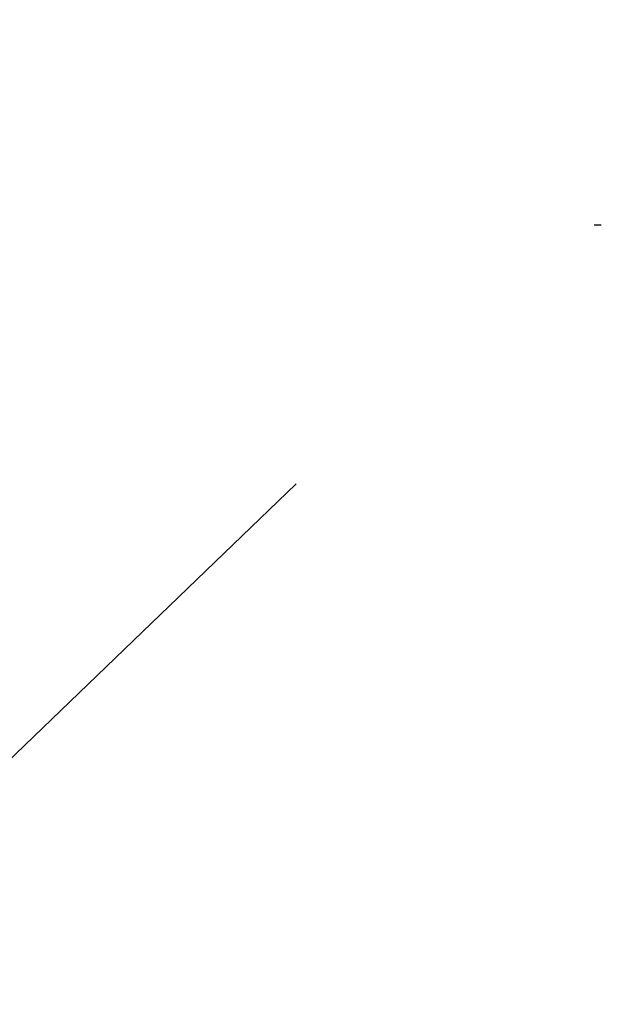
# Model space of a CAD drawing. Header units: metres. Extents: x 92877 to 94117, y 464509 to 465451.
# Tile 102 of 102: x 93607 to 94117, y 464509 to 465372. Entities that reach past the tile are written whole.
import ezdxf

# ---------------------------------------------------------------- set-up
doc = ezdxf.new("R2010")
doc.units = ezdxf.units.M
doc.layers.get('0').update_dxf_attribs({"linetype": 'CONTINUOUS'})
doc.layers.add('N-WE-VH-VERHARDING_FUNDERING-AD', color=250, linetype='CONTINUOUS', lineweight=18)
doc.layers.add('V-WE-VH-KANTOPSLUITING_INRITBAND-G', color=210, linetype='CONTINUOUS-V', lineweight=25)
doc.linetypes.add('CONTINUOUS-V', pattern='A,3.5,[24,NLCS.SHX,S=0.5,R=0,X=0,Y=0],3.5', length=7)

msp = doc.modelspace()

# ---------------------------------------------------------------- hatches: boundary and pattern name
at = {"layer": 'N-WE-VH-VERHARDING_FUNDERING-AD'}
h = msp.add_hatch(dxfattribs=at)
h.set_pattern_fill('AVH-FUNDERING_GRANULAAT_MENG_01', color=256, pattern_type=2)
h.set_pattern_definition([(50, (93795.637, 465420.57), (7.1726, -0.62752), [0.75, -8.25]), (355, (93795.637, 465420.57), (-1.3875, 7.52192), [0.6, -6.6]), (100.4514, (93796.235, 465420.518), (5.7851, 6.8944), [0.6374, -7.01142]), (46.184, (93795.637, 465422.57), (10.6724, -1.6552), [1.125, -12.375]), (96.636, (93796.526, 465422.432), (9.3466, 9.7412), [0.9561, -10.5171]), (351.184, (93795.637, 465422.57), (9.3466, 9.7412), [0.9, -9.9]), (21, (93796.637, 465422.07), (5.96907, -4.0262), [0.75, -8.25]), (326, (93796.637, 465422.07), (2.43315, 7.2515), [0.6, -6.6]), (71.4514, (93797.1344, 465421.7346), (8.40223, 3.2253), [0.6374, -7.01142]), (37.5, (93795.637, 465420.5702), (0.1216, 3.32894), [0, -6.52, 0, -6.7, 0, -6.625]), (7.5, (93795.637, 465420.57), (2.6307, 3.94412), [0, -3.82, 0, -6.37, 0, -2.525]), (327.5, (93793.407, 465420.5702), (5.338224, -0.22555), [0, -2.5, 0, -7.8, 0, -10.35]), (317.5, (93792.407, 465420.57), (5.83186, 1.00105), [0, -3.25, 0, -5.18, 0, -7.35])])
h.paths.add_polyline_path([(93922.82, 465371.65), (93922.82, 465371.85), (93922.03, 465371.85), (93922.03, 465371.99), (93922.09, 465372.01), (93921.62, 465372.01), (93921.62, 465371.81), (93921.83, 465371.81), (93921.83, 465371.65)])

# ---------------------------------------------------------------- linework, layer by layer
msp.add_line((93375.83, 464509.48), (93849.59, 464965.55))
at = {"layer": 'V-WE-VH-KANTOPSLUITING_INRITBAND-G', "flags": 128}
msp.add_lwpolyline([(94110.75, 465192.28), (94116.94, 465192.28)], dxfattribs=at)

doc.saveas('drawing.dxf')
